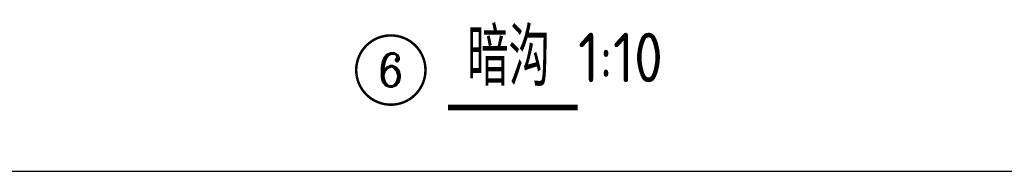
# Paper-space layout '布局1' of a CAD drawing. Extents: x -41982 to 68, y -29634 to 66.
# Tile 9 of 12: x -11961 to -5992, y -16595 to -15676. Entities that reach past the tile are written whole.
import ezdxf
from ezdxf.enums import TextEntityAlignment as Align

# ---------------------------------------------------------------- set-up
doc = ezdxf.new("R2010")
doc.units = 0
doc.header["$LTSCALE"] = 1000
doc.layers.get('0').update_dxf_attribs({"color": 252})
for name, color, linetype in [('_0', 252, 'Continuous'), ('DIM_IDEN', 252, 'Continuous'), ('DIM_SYMB', 252, 'Continuous'), ('PUB_TEXT', 252, 'Continuous')]:
    doc.layers.add(name, color=color, linetype=linetype)
doc.styles.add('19 图框A1$0$!4#10#$0$Standard', font='gbenor.shx', dxfattribs={"bigfont": 'gbcbig.shx'})
doc.styles.add('_TCH_LABEL', font='COMPLEX', dxfattribs={"bigfont": 'GBCBIG'})
doc.styles.add('邻里中心-雨水$0$STANDARD', font='GBENOR', dxfattribs={"bigfont": 'GBCBIG'})

# ---------------------------------------------------------------- blocks, each defined once
blk = doc.blocks.new('XT')
at = {"ltscale": 50}
blk.add_lwpolyline([(1250, 13039.4), (38300, 13039.4)], dxfattribs=at)
at = {"layer": 'DIM_IDEN', "const_width": 15}
blk.add_lwpolyline([(32481.4, 13653.2, 1), (32061.4, 13653.2, 1)], format="xyb", close=True, dxfattribs=at)
at = {"layer": 'DIM_SYMB', "const_width": 35}
blk.add_lwpolyline([(32618.3, 13426.1), (33404.1, 13426.1)], dxfattribs=at)
at = {"layer": 'PUB_TEXT'}
for s, height, style, p in [('暗沟', 350, '19 图框A1$0$!4#10#$0$Standard', (32733.1, 13557.4)), ('1:10', 300, '邻里中心-雨水$0$STANDARD', (33406.6, 13579.6))]:
    blk.add_text(s, height=height, dxfattribs=dict(at, style=style)).set_placement(p)
at = {"layer": 'PUB_TEXT', "style": '_TCH_LABEL', "width": 1.142857}
blk.add_text('6', height=200.4, dxfattribs=at).set_placement((32195.1, 13553), (32347.8, 13553), align=Align.FIT)

psp = doc.layouts.new('布局1')

# ---------------------------------------------------------------- block references
at = {"layer": '_0'}
psp.add_blockref('XT', (-41982.1, -29634.3), dxfattribs=at)

doc.saveas('drawing.dxf')
